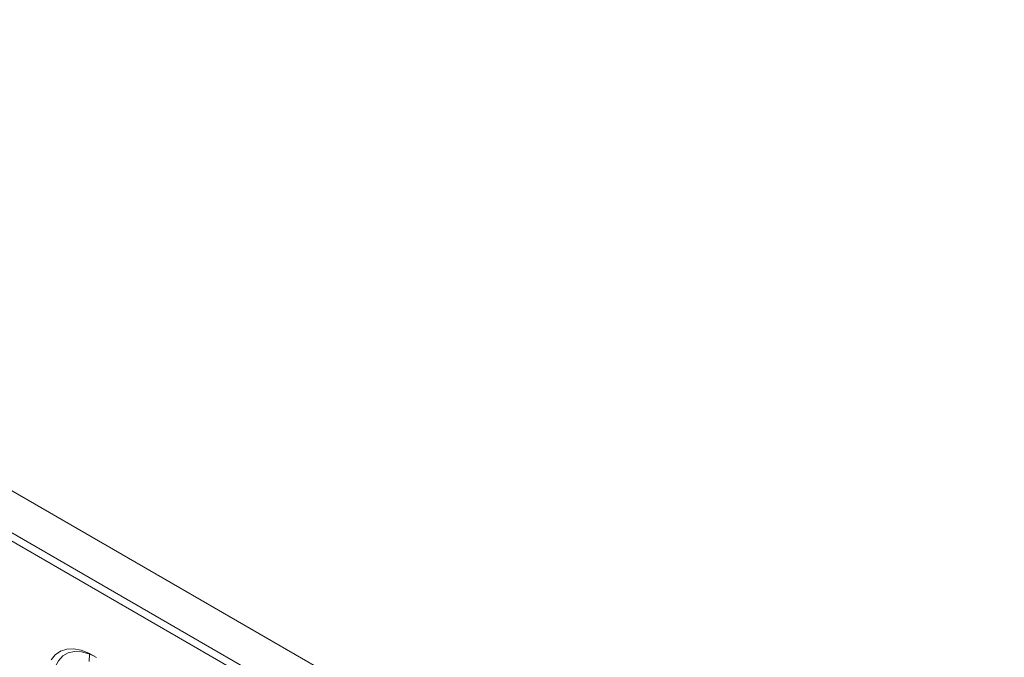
# Model space of a CAD drawing. Header units: millimetres. Extents: x -1492 to 1019, y -120 to 1280.
# Tile 20 of 20: x 714 to 905, y 717 to 841. Entities that reach past the tile are written whole.
import ezdxf

# ---------------------------------------------------------------- set-up
doc = ezdxf.new("R2010")
doc.units = ezdxf.units.MM

msp = doc.modelspace()

# ---------------------------------------------------------------- linework, layer by layer
at = {"color": 7, "linetype": 'Continuous', "lineweight": 15}
for p, q in [((904.93, 638), (553.77, 840.72)), ((899.88, 631.11), (544.92, 836.03)), ((546.46, 836.77), (900.6, 632.33)), ((727.17, 716.12), (727.27, 717.58))]:
    msp.add_line(p, q, dxfattribs=at)
at = {"color": 7, "linetype": 'Continuous', "lineweight": 15, "flags": 128}
for points in [[(719.79, 716.45), (720.62, 717.44), (721.65, 718.14), (722.85, 718.52), (724.18, 718.59), (725.62, 718.33), (727.11, 717.75), (728.63, 716.87)], [(728.24, 717.13), (727.11, 717.64), (725.68, 718.02), (724.34, 718.08), (723.13, 717.8), (722.08, 717.19), (721.23, 716.28), (720.61, 715.09), (720.22, 713.67), (720.1, 712.04)]]:
    msp.add_lwpolyline(points, dxfattribs=at)

doc.saveas('drawing.dxf')
